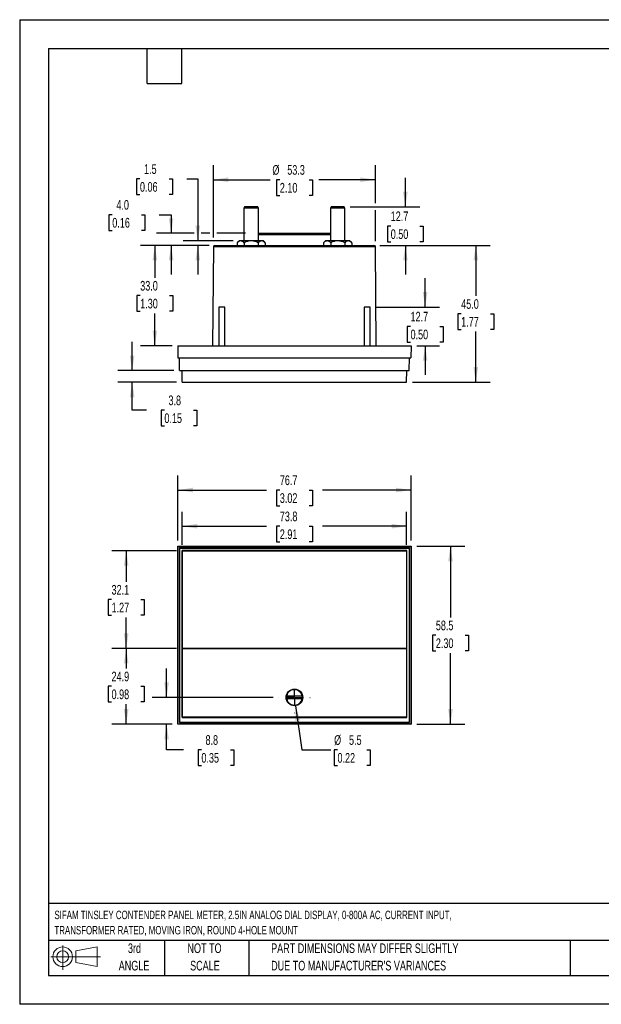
# Model space of a CAD drawing. Header units: millimetres. Extents: x 0 to 419, y 0 to 324.
# Tile 1 of 3: x 0 to 191, y 0 to 324. Entities that reach past the tile are written whole.
import ezdxf

# ---------------------------------------------------------------- set-up
doc = ezdxf.new("R2010")
doc.units = ezdxf.units.MM
doc.header["$LTSCALE"] = 1.5
doc.linetypes.add('CENTERX2', pattern=[20.32, 12.7, -2.54, 2.54, -2.54])
doc.layers.add('CENTER', color=40, linetype='CENTERX2')
doc.layers.add('SLD-DEFPOINTS', color=7, linetype='Continuous')
doc.layers.add('DIMENSIONS', color=140, linetype='Continuous', lineweight=25)
doc.layers.add('TEXT', color=140, linetype='Continuous', lineweight=25)
doc.styles.add('SLDTEXTSTYLE0', font='TXT', dxfattribs={"width": 0.7})
doc.dimstyles.new('SLDDIMSTYLE0', dxfattribs={"dimtxt": 3.237012, "dimasz": 4.953, "dimexe": 0, "dimexo": 0.0625, "dimgap": 0.809253, "dimtad": 0, "dimtih": 1, "dimtoh": 1, "dimrnd": 1e-09, "dimzin": 12, "dimdsep": 46, "dimtxsty": 'SLDTEXTSTYLE0', "dimsah": 1, "dimcen": 0.09, "dimadec": 0, "dimazin": 3, "dimtfac": 1, "dimtofl": 0, "dimtmove": 0, "dimatfit": 3, "dimfxl": 0, "dimfrac": 2, "dimtolj": 1, "dimtzin": 12, "dimarcsym": 0})
doc.dimstyles.new('SLDDIMSTYLE1', dxfattribs={"dimtxt": 3.237012, "dimasz": 4.953, "dimexe": 0, "dimexo": 0.0625, "dimgap": 0.809253, "dimtad": 0, "dimtih": 1, "dimtoh": 1, "dimrnd": 1e-09, "dimzin": 12, "dimdsep": 46, "dimtxsty": 'SLDTEXTSTYLE0', "dimsah": 1, "dimcen": 0, "dimadec": 0, "dimazin": 3, "dimtfac": 1, "dimtofl": 0, "dimtmove": 0, "dimatfit": 3, "dimfxl": 0, "dimfrac": 2, "dimtolj": 1, "dimtzin": 12, "dimarcsym": 0})
doc.dimstyles.new('SLDDIMSTYLE2', dxfattribs={"dimtxt": 3.237012, "dimasz": 4.953, "dimexe": 0, "dimexo": 0.0625, "dimgap": 0.809253, "dimtad": 0, "dimtih": 1, "dimtoh": 1, "dimrnd": 1e-09, "dimzin": 12, "dimdsep": 46, "dimtxsty": 'SLDTEXTSTYLE0', "dimsah": 1, "dimcen": 0.09, "dimadec": 0, "dimazin": 3, "dimtfac": 1, "dimtmove": 0, "dimatfit": 0, "dimfxl": 0, "dimfrac": 2, "dimtolj": 1, "dimtzin": 12, "dimarcsym": 0})
doc.dimstyles.new('SLDDIMSTYLE3', dxfattribs={"dimtxt": 3.237012, "dimasz": 4.953, "dimexe": 0, "dimexo": 0.0625, "dimgap": 0.809253, "dimtad": 0, "dimtih": 1, "dimtoh": 1, "dimrnd": 1e-09, "dimzin": 4, "dimdsep": 46, "dimtxsty": 'SLDTEXTSTYLE0', "dimsah": 1, "dimcen": 0.09, "dimadec": 0, "dimazin": 1, "dimtfac": 1, "dimtofl": 0, "dimtmove": 0, "dimatfit": 3, "dimfxl": 0, "dimfrac": 2, "dimtolj": 1, "dimtzin": 12, "dimarcsym": 0})
doc.dimstyles.new('SLDDIMSTYLE4', dxfattribs={"dimtxt": 3.237012, "dimasz": 4.953, "dimexe": 0, "dimexo": 0.0625, "dimgap": 0.809253, "dimtad": 0, "dimtih": 1, "dimtoh": 1, "dimrnd": 1e-09, "dimzin": 4, "dimdsep": 46, "dimtxsty": 'SLDTEXTSTYLE0', "dimsah": 1, "dimcen": 0.09, "dimadec": 0, "dimazin": 1, "dimtfac": 1, "dimtmove": 0, "dimatfit": 0, "dimfxl": 0, "dimfrac": 2, "dimtolj": 1, "dimtzin": 12, "dimarcsym": 0})

# ---------------------------------------------------------------- blocks, each defined once
blk = doc.blocks.new('Block11')
at = {"color": 7, "linetype": 'Continuous', "lineweight": 18}
for p, q in [((3.88, 7.97), (3.88, 0)), ((8.22, 6.25), (15.26, 7.55)), ((15.26, 7.55), (15.26, 1.1)), ((0, 4.32), (16.31, 4.32)), ((8.22, 2.39), (8.22, 6.25)), ((8.22, 2.39), (15.26, 1.1))]:
    blk.add_line(p, q, dxfattribs=at)
for radius in [3.23, 1.93]:
    blk.add_circle((3.88, 4.32), radius, dxfattribs=at)
blk = doc.blocks.new('Block12')
at = {"layer": 'SLD-DEFPOINTS'}
blk.add_blockref('Block11', (0, 0), dxfattribs=at)
blk = doc.blocks.new('SW_NOTE_0')
at = {"layer": 'TEXT', "color": 0, "linetype": 'CENTERX2', "lineweight": 18, "char_height": 2.775, "attachment_point": 1, "style": 'SLDTEXTSTYLE0'}
for s, insert in [('SIFAM TINSLEY CONTENDER PANEL METER, 2.5IN ANALOG DIAL DISPLAY, 0-800A AC, CURRENT INPUT,', (0, 3.58)), ('TRANSFORMER RATED, MOVING IRON, ROUND 4-HOLE MOUNT', (0, -1.45))]:
    blk.add_mtext(s, dxfattribs=dict(at, insert=insert))
blk = doc.blocks.new('SW_NOTE_0_3')
at = {"layer": 'TEXT', "color": 0, "linetype": 'CENTERX2', "lineweight": 18, "char_height": 3.175, "attachment_point": 1, "style": 'SLDTEXTSTYLE0'}
for s, insert in [('PART DIMENSIONS MAY DIFFER SLIGHTLY', (0, 4.09)), ("DUE TO MANUFACTURER'S VARIANCES", (0, -1.64))]:
    blk.add_mtext(s, dxfattribs=dict(at, insert=insert))
blk = doc.blocks.new('SW_NOTE_0_4')
at = {"layer": 'TEXT', "color": 0, "linetype": 'CENTERX2', "lineweight": 18, "char_height": 3.175, "attachment_point": 2, "style": 'SLDTEXTSTYLE0'}
for s, insert in [('NOT TO', (7.89, 4.09)), ('SCALE', (8.03, -1.64))]:
    blk.add_mtext(s, dxfattribs=dict(at, insert=insert))
blk = doc.blocks.new('SW_NOTE_0_5')
at = {"layer": 'TEXT', "color": 0, "linetype": 'CENTERX2', "lineweight": 18, "char_height": 3.175, "attachment_point": 2, "style": 'SLDTEXTSTYLE0'}
for s, insert in [('3rd', (3.47, 4.09)), ('ANGLE', (3.33, -1.64))]:
    blk.add_mtext(s, dxfattribs=dict(at, insert=insert))
blk = doc.blocks.new('_D')
at = {"layer": 'DIMENSIONS'}
for p, q in [((130.6, 150.65), (146.41, 150.65)), ((141.65, 150.65), (141.65, 127.27)), ((136.84, 121.4), (135.75, 121.4)), ((135.75, 121.4), (135.75, 116.26)), ((146.46, 121.4), (147.54, 121.4)), ((147.54, 121.4), (147.54, 116.26)), ((135.75, 116.26), (136.84, 116.26)), ((141.65, 92.15), (141.65, 115.53)), ((147.54, 116.26), (146.46, 116.26)), ((130.6, 92.15), (146.41, 92.15))]:
    blk.add_line(p, q, dxfattribs=at)
for points in [[(141.65, 150.65), (140.89, 145.7), (142.41, 145.7)], [(141.65, 92.15), (142.41, 97.11), (140.89, 97.11)]]:
    blk.add_solid(points, dxfattribs=at)
at = {"layer": 'DIMENSIONS', "char_height": 3.175, "attachment_point": 1, "style": 'SLDTEXTSTYLE0'}
for s, insert in [('58.5', (136.84, 126.22)), ('2.30', (136.84, 120.35))]:
    blk.add_mtext(s, dxfattribs=dict(at, insert=insert))
blk = doc.blocks.new('_D_1')
at = {"layer": 'DIMENSIONS'}
for p, q in [((51.99, 152.56), (51.99, 173.91)), ((128.69, 152.56), (128.69, 173.91)), ((51.99, 169.15), (81.15, 169.15)), ((85.53, 169.15), (84.44, 169.15)), ((84.44, 169.15), (84.44, 164)), ((95.15, 169.15), (96.24, 169.15)), ((96.24, 169.15), (96.24, 164)), ((128.69, 169.15), (99.54, 169.15)), ((84.44, 164), (85.53, 164)), ((96.24, 164), (95.15, 164))]:
    blk.add_line(p, q, dxfattribs=at)
for points in [[(51.99, 169.15), (56.94, 168.39), (56.94, 169.91)], [(128.69, 169.15), (123.74, 169.91), (123.74, 168.39)]]:
    blk.add_solid(points, dxfattribs=at)
at = {"layer": 'DIMENSIONS', "char_height": 3.175, "attachment_point": 1, "style": 'SLDTEXTSTYLE0'}
for s, insert in [('76.7', (85.53, 173.97)), ('3.02', (85.53, 168.1))]:
    blk.add_mtext(s, dxfattribs=dict(at, insert=insert))
blk = doc.blocks.new('_D_2')
at = {"layer": 'DIMENSIONS'}
for p, q in [((51.54, 117.06), (30.26, 117.06)), ((35.02, 117.06), (35.02, 110.47)), ((30.21, 104.6), (29.12, 104.6)), ((29.12, 104.6), (29.12, 99.46)), ((39.83, 104.6), (40.92, 104.6)), ((40.92, 104.6), (40.92, 99.46)), ((29.12, 99.46), (30.21, 99.46)), ((35.02, 92.15), (35.02, 98.74)), ((40.92, 99.46), (39.83, 99.46)), ((50.09, 92.15), (30.26, 92.15))]:
    blk.add_line(p, q, dxfattribs=at)
for points in [[(35.02, 117.06), (34.26, 112.1), (35.78, 112.1)], [(35.02, 92.15), (35.78, 97.11), (34.26, 97.11)]]:
    blk.add_solid(points, dxfattribs=at)
at = {"layer": 'DIMENSIONS', "char_height": 3.175, "attachment_point": 1, "style": 'SLDTEXTSTYLE0'}
for s, insert in [('24.9', (30.21, 109.42)), ('0.98', (30.21, 103.55))]:
    blk.add_mtext(s, dxfattribs=dict(at, insert=insert))
blk = doc.blocks.new('_D_3')
at = {"layer": 'DIMENSIONS'}
for p, q in [((51.54, 149.2), (30.26, 149.2)), ((35.02, 149.2), (35.02, 139)), ((30.21, 133.13), (29.12, 133.13)), ((29.12, 133.13), (29.12, 127.98)), ((39.83, 133.13), (40.92, 133.13)), ((40.92, 133.13), (40.92, 127.98)), ((29.12, 127.98), (30.21, 127.98)), ((35.02, 117.06), (35.02, 127.26)), ((40.92, 127.98), (39.83, 127.98)), ((51.54, 117.06), (30.26, 117.06))]:
    blk.add_line(p, q, dxfattribs=at)
for points in [[(35.02, 149.2), (34.26, 144.24), (35.78, 144.24)], [(35.02, 117.06), (35.78, 122.01), (34.26, 122.01)]]:
    blk.add_solid(points, dxfattribs=at)
at = {"layer": 'DIMENSIONS', "char_height": 3.175, "attachment_point": 1, "style": 'SLDTEXTSTYLE0'}
for s, insert in [('32.1', (30.21, 137.94)), ('1.27', (30.21, 132.08))]:
    blk.add_mtext(s, dxfattribs=dict(at, insert=insert))
blk = doc.blocks.new('_D_4')
at = {"layer": 'DIMENSIONS'}
for p, q in [((53.45, 151.1), (53.45, 162.02)), ((127.24, 151.1), (127.24, 162.02)), ((53.45, 157.26), (81.15, 157.26)), ((85.53, 157.26), (84.44, 157.26)), ((84.44, 157.26), (84.44, 152.11)), ((95.15, 157.26), (96.24, 157.26)), ((96.24, 157.26), (96.24, 152.11)), ((127.24, 157.26), (99.54, 157.26)), ((84.44, 152.11), (85.53, 152.11)), ((96.24, 152.11), (95.15, 152.11))]:
    blk.add_line(p, q, dxfattribs=at)
for points in [[(53.45, 157.26), (58.4, 156.49), (58.4, 158.02)], [(127.24, 157.26), (122.28, 158.02), (122.28, 156.49)]]:
    blk.add_solid(points, dxfattribs=at)
at = {"layer": 'DIMENSIONS', "char_height": 3.175, "attachment_point": 1, "style": 'SLDTEXTSTYLE0'}
for s, insert in [('73.8', (85.53, 162.07)), ('2.91', (85.53, 156.2))]:
    blk.add_mtext(s, dxfattribs=dict(at, insert=insert))
blk = doc.blocks.new('_D_5')
at = {"layer": 'DIMENSIONS'}
for p, q in [((90.73, 98.23), (92.8, 83.7)), ((92.8, 83.7), (102.32, 83.7)), ((104.5, 83.7), (103.41, 83.7)), ((103.41, 83.7), (103.41, 78.56)), ((114.11, 83.7), (115.2, 83.7)), ((115.2, 83.7), (115.2, 78.56)), ((103.41, 78.56), (104.5, 78.56)), ((115.2, 78.56), (114.11, 78.56))]:
    blk.add_line(p, q, dxfattribs=at)
blk.add_solid([(90.73, 98.23), (90.67, 93.22), (92.18, 93.43)], dxfattribs=at)
at = {"layer": 'DIMENSIONS', "char_height": 3.175, "attachment_point": 1, "style": 'SLDTEXTSTYLE0'}
for s, insert in [('%%c', (103.4, 88.52)), ('5.5', (108.29, 88.52)), ('0.22', (104.5, 82.65))]:
    blk.add_mtext(s, dxfattribs=dict(at, insert=insert))
blk = doc.blocks.new('_D_6')
at = {"layer": 'DIMENSIONS'}
for p, q in [((48.3, 100.95), (48.3, 110.48)), ((83.3, 100.95), (43.54, 100.95)), ((50.09, 92.15), (43.54, 92.15)), ((48.3, 83.7), (48.3, 92.15)), ((53.91, 83.7), (48.3, 83.7)), ((59.75, 83.7), (58.66, 83.7)), ((58.66, 83.7), (58.66, 78.56)), ((69.37, 83.7), (70.46, 83.7)), ((70.46, 83.7), (70.46, 78.56)), ((58.66, 78.56), (59.75, 78.56)), ((70.46, 78.56), (69.37, 78.56))]:
    blk.add_line(p, q, dxfattribs=at)
for points in [[(48.3, 100.95), (49.06, 105.91), (47.54, 105.91)], [(48.3, 92.15), (47.54, 87.2), (49.06, 87.2)]]:
    blk.add_solid(points, dxfattribs=at)
at = {"layer": 'DIMENSIONS', "char_height": 3.175, "attachment_point": 1, "style": 'SLDTEXTSTYLE0'}
for s, insert in [('8.8', (61.1, 88.52)), ('0.35', (59.75, 82.65))]:
    blk.add_mtext(s, dxfattribs=dict(at, insert=insert))
blk = doc.blocks.new('SW_CENTERMARKSYMBOL_0')
at = {"layer": 'CENTER', "color": 0}
for p, q in [((0, 5.08), (0, 5.14)), ((-5.08, 0), (-5.14, 0)), ((0, 0), (-2.54, 0)), ((0, 0), (0, 2.54)), ((0, 0), (0, -2.54)), ((0, 0), (2.54, 0)), ((5.08, 0), (5.14, 0)), ((0, -5.08), (0, -5.14))]:
    blk.add_line(p, q, dxfattribs=at)
blk = doc.blocks.new('_D_7')
at = {"layer": 'DIMENSIONS'}
for p, q in [((39.55, 271.49), (38.46, 271.49)), ((38.46, 271.49), (38.46, 266.34)), ((49.17, 271.49), (50.25, 271.49)), ((50.25, 271.49), (50.25, 266.34)), ((55, 271.49), (58.56, 271.49)), ((58.56, 271.49), (58.56, 251.11)), ((38.46, 266.34), (39.55, 266.34)), ((50.25, 266.34), (49.17, 266.34)), ((70.21, 251.11), (53.8, 251.11)), ((62.3, 249.61), (53.8, 249.61)), ((58.56, 249.61), (58.56, 240.09))]:
    blk.add_line(p, q, dxfattribs=at)
for points in [[(58.56, 251.11), (59.32, 256.07), (57.8, 256.07)], [(58.56, 249.61), (57.8, 244.66), (59.32, 244.66)]]:
    blk.add_solid(points, dxfattribs=at)
at = {"layer": 'DIMENSIONS', "char_height": 3.175, "attachment_point": 1, "style": 'SLDTEXTSTYLE0'}
for s, insert in [('1.5', (40.89, 276.31)), ('0.06', (39.55, 270.44))]:
    blk.add_mtext(s, dxfattribs=dict(at, insert=insert))
blk = doc.blocks.new('_D_8')
at = {"layer": 'DIMENSIONS'}
for p, q in [((118.39, 249.61), (154.74, 249.61)), ((149.97, 249.61), (149.97, 232.98)), ((145.17, 227.11), (144.08, 227.11)), ((144.08, 227.11), (144.08, 221.97)), ((154.78, 227.11), (155.87, 227.11)), ((155.87, 227.11), (155.87, 221.97)), ((144.08, 221.97), (145.17, 221.97)), ((149.97, 204.61), (149.97, 221.25)), ((155.87, 221.97), (154.78, 221.97)), ((129.14, 204.61), (154.74, 204.61))]:
    blk.add_line(p, q, dxfattribs=at)
for points in [[(149.97, 249.61), (149.21, 244.66), (150.74, 244.66)], [(149.97, 204.61), (150.74, 209.57), (149.21, 209.57)]]:
    blk.add_solid(points, dxfattribs=at)
at = {"layer": 'DIMENSIONS', "char_height": 3.175, "attachment_point": 1, "style": 'SLDTEXTSTYLE0'}
for s, insert in [('45.0', (145.17, 231.93)), ('1.77', (145.17, 226.06))]:
    blk.add_mtext(s, dxfattribs=dict(at, insert=insert))
blk = doc.blocks.new('_D_9')
at = {"layer": 'DIMENSIONS'}
for p, q in [((62.3, 249.61), (39.68, 249.61)), ((44.44, 249.61), (44.44, 238.98)), ((39.63, 233.11), (38.55, 233.11)), ((38.55, 233.11), (38.55, 227.97)), ((49.25, 233.11), (50.34, 233.11)), ((50.34, 233.11), (50.34, 227.97)), ((38.55, 227.97), (39.63, 227.97)), ((44.44, 216.61), (44.44, 227.25)), ((50.34, 227.97), (49.25, 227.97)), ((50.09, 216.61), (39.68, 216.61))]:
    blk.add_line(p, q, dxfattribs=at)
for points in [[(44.44, 249.61), (43.68, 244.66), (45.2, 244.66)], [(44.44, 216.61), (45.2, 221.57), (43.68, 221.57)]]:
    blk.add_solid(points, dxfattribs=at)
at = {"layer": 'DIMENSIONS', "char_height": 3.175, "attachment_point": 1, "style": 'SLDTEXTSTYLE0'}
for s, insert in [('33.0', (39.63, 237.93)), ('1.30', (39.63, 232.06))]:
    blk.add_mtext(s, dxfattribs=dict(at, insert=insert))
blk = doc.blocks.new('_D_10')
at = {"layer": 'DIMENSIONS'}
for p, q in [((63.7, 252.26), (63.7, 275.98)), ((116.98, 263.46), (116.98, 275.98)), ((63.7, 271.21), (82.36, 271.21)), ((85.53, 271.21), (84.44, 271.21)), ((84.44, 271.21), (84.44, 266.07)), ((95.15, 271.21), (96.24, 271.21)), ((96.24, 271.21), (96.24, 266.07)), ((116.98, 271.21), (98.32, 271.21)), ((84.44, 266.07), (85.53, 266.07)), ((96.24, 266.07), (95.15, 266.07)), ((116.98, 251.02), (116.98, 261.17))]:
    blk.add_line(p, q, dxfattribs=at)
for points in [[(63.7, 271.21), (68.65, 270.45), (68.65, 271.98)], [(116.98, 271.21), (112.03, 271.98), (112.03, 270.45)]]:
    blk.add_solid(points, dxfattribs=at)
at = {"layer": 'DIMENSIONS', "char_height": 3.175, "attachment_point": 1, "style": 'SLDTEXTSTYLE0'}
for s, insert in [('%%c', (83.09, 276.03)), ('53.3', (87.98, 276.03)), ('2.10', (85.53, 270.16))]:
    blk.add_mtext(s, dxfattribs=dict(at, insert=insert))
blk = doc.blocks.new('_D_11')
at = {"layer": 'DIMENSIONS'}
for p, q in [((126.81, 262.31), (126.81, 271.84)), ((108.62, 262.31), (131.57, 262.31)), ((122, 255.96), (120.91, 255.96)), ((120.91, 255.96), (120.91, 250.82)), ((131.62, 255.96), (132.71, 255.96)), ((132.71, 255.96), (132.71, 250.82)), ((118.39, 249.61), (131.57, 249.61)), ((120.91, 250.82), (122, 250.82)), ((126.81, 249.61), (126.81, 240.09)), ((132.71, 250.82), (131.62, 250.82))]:
    blk.add_line(p, q, dxfattribs=at)
for points in [[(126.81, 262.31), (127.57, 267.27), (126.05, 267.27)], [(126.81, 249.61), (126.05, 244.66), (127.57, 244.66)]]:
    blk.add_solid(points, dxfattribs=at)
at = {"layer": 'DIMENSIONS', "char_height": 3.175, "attachment_point": 1, "style": 'SLDTEXTSTYLE0'}
for s, insert in [('12.7', (122, 260.78)), ('0.50', (122, 254.91))]:
    blk.add_mtext(s, dxfattribs=dict(at, insert=insert))
blk = doc.blocks.new('_D_12')
at = {"layer": 'DIMENSIONS'}
for p, q in [((133.33, 229.31), (133.33, 238.84)), ((117.12, 229.31), (138.09, 229.31)), ((128.52, 222.96), (127.43, 222.96)), ((127.43, 222.96), (127.43, 217.82)), ((138.14, 222.96), (139.22, 222.96)), ((139.22, 222.96), (139.22, 217.82)), ((127.43, 217.82), (128.52, 217.82)), ((139.22, 217.82), (138.14, 217.82)), ((130.6, 216.61), (138.09, 216.61)), ((133.33, 216.61), (133.33, 207.09))]:
    blk.add_line(p, q, dxfattribs=at)
for points in [[(133.33, 229.31), (134.09, 234.27), (132.57, 234.27)], [(133.33, 216.61), (132.57, 211.66), (134.09, 211.66)]]:
    blk.add_solid(points, dxfattribs=at)
at = {"layer": 'DIMENSIONS', "char_height": 3.175, "attachment_point": 1, "style": 'SLDTEXTSTYLE0'}
for s, insert in [('12.7', (128.52, 227.78)), ('0.50', (128.52, 221.91))]:
    blk.add_mtext(s, dxfattribs=dict(at, insert=insert))
blk = doc.blocks.new('_D_13')
at = {"layer": 'DIMENSIONS'}
for p, q in [((36.99, 208.42), (36.99, 217.95)), ((50.66, 208.42), (32.23, 208.42)), ((51.54, 204.61), (32.23, 204.61)), ((36.99, 195.42), (36.99, 204.61)), ((41.74, 195.42), (36.99, 195.42)), ((47.58, 195.42), (46.49, 195.42)), ((46.49, 195.42), (46.49, 190.28)), ((57.2, 195.42), (58.28, 195.42)), ((58.28, 195.42), (58.28, 190.28)), ((46.49, 190.28), (47.58, 190.28)), ((58.28, 190.28), (57.2, 190.28))]:
    blk.add_line(p, q, dxfattribs=at)
for points in [[(36.99, 208.42), (37.75, 213.38), (36.23, 213.38)], [(36.99, 204.61), (36.23, 199.66), (37.75, 199.66)]]:
    blk.add_solid(points, dxfattribs=at)
at = {"layer": 'DIMENSIONS', "char_height": 3.175, "attachment_point": 1, "style": 'SLDTEXTSTYLE0'}
for s, insert in [('3.8', (48.92, 200.24)), ('0.15', (47.58, 194.37))]:
    blk.add_mtext(s, dxfattribs=dict(at, insert=insert))
blk = doc.blocks.new('_D_14')
at = {"layer": 'DIMENSIONS'}
for p, q in [((30.45, 259.71), (29.36, 259.71)), ((29.36, 259.71), (29.36, 254.56)), ((40.07, 259.71), (41.15, 259.71)), ((41.15, 259.71), (41.15, 254.56)), ((45.9, 259.71), (49.8, 259.71)), ((49.8, 259.71), (49.8, 253.61)), ((29.36, 254.56), (30.45, 254.56)), ((41.15, 254.56), (40.07, 254.56)), ((57.42, 253.61), (45.04, 253.61)), ((62.56, 253.61), (59.7, 253.61)), ((74.27, 253.61), (64.84, 253.61)), ((62.3, 249.61), (45.04, 249.61)), ((49.8, 249.61), (49.8, 240.09))]:
    blk.add_line(p, q, dxfattribs=at)
for points in [[(49.8, 253.61), (50.56, 258.57), (49.04, 258.57)], [(49.8, 249.61), (49.04, 244.66), (50.56, 244.66)]]:
    blk.add_solid(points, dxfattribs=at)
at = {"layer": 'DIMENSIONS', "char_height": 3.175, "attachment_point": 1, "style": 'SLDTEXTSTYLE0'}
for s, insert in [('4.0', (31.8, 264.53)), ('0.16', (30.45, 258.66))]:
    blk.add_mtext(s, dxfattribs=dict(at, insert=insert))

msp = doc.modelspace()

# ---------------------------------------------------------------- linework, layer by layer
at = {"color": 7, "linetype": 'Continuous'}
for p, q in [((0.004, 323.854), (0.004, 0.004)), ((0.004, 323.854), (419.104, 323.854)), ((419.104, 0.004), (0.004, 0.004))]:
    msp.add_line(p, q, dxfattribs=at)
for p, q in [((73.967, 262.315), (73.717, 261.882)), ((73.717, 261.882), (73.717, 251.115)), ((78.517, 261.882), (73.717, 261.882)), ((78.267, 262.315), (73.967, 262.315)), ((78.517, 261.882), (78.267, 262.315)), ((78.517, 251.115), (78.517, 261.882)), ((102.415, 262.315), (102.165, 261.882)), ((102.165, 261.882), (102.165, 251.115)), ((106.965, 261.882), (102.165, 261.882)), ((106.715, 262.315), (102.415, 262.315)), ((106.965, 261.882), (106.715, 262.315)), ((106.965, 251.115), (106.965, 261.882)), ((78.517, 253.615), (102.165, 253.615)), ((102.165, 253.119), (78.517, 253.119)), ((64.202, 249.615), (116.48, 249.615)), ((72.117, 251.115), (71.498, 250.496)), ((71.498, 250.496), (71.498, 249.615)), ((72.653, 251.115), (72.117, 251.115)), ((76.117, 251.115), (72.653, 251.115)), ((73.808, 250.496), (73.808, 249.615)), ((79.581, 251.115), (76.117, 251.115)), ((78.427, 250.496), (78.427, 249.615)), ((80.117, 251.115), (79.581, 251.115)), ((80.736, 250.496), (80.117, 251.115)), ((80.736, 250.496), (80.736, 249.615)), ((100.565, 251.115), (99.946, 250.496)), ((99.946, 250.496), (99.946, 249.615)), ((101.101, 251.115), (100.565, 251.115)), ((104.565, 251.115), (101.101, 251.115)), ((102.256, 250.496), (102.256, 249.615)), ((108.029, 251.115), (104.565, 251.115)), ((106.875, 250.496), (106.875, 249.615)), ((108.565, 251.115), (108.029, 251.115)), ((109.184, 250.496), (108.565, 251.115)), ((109.184, 250.496), (109.184, 249.615)), ((63.701, 249.119), (63.417, 216.615)), ((116.981, 249.119), (63.701, 249.119)), ((117.265, 216.615), (116.981, 249.119)), ((65.465, 229.315), (65.465, 216.615)), ((67.389, 229.315), (65.465, 229.315)), ((67.465, 229.315), (67.389, 229.315)), ((67.465, 216.615), (67.465, 229.315)), ((113.217, 229.315), (113.217, 216.615)), ((115.141, 229.315), (113.217, 229.315)), ((115.217, 229.315), (115.141, 229.315)), ((115.217, 216.615), (115.217, 229.315)), ((51.991, 216.615), (128.691, 216.615)), ((51.991, 216.615), (52.026, 212.615)), ((128.691, 216.615), (128.656, 212.615)), ((52.026, 212.615), (128.656, 212.615)), ((52.563, 208.425), (52.526, 212.615)), ((128.12, 208.425), (128.156, 212.615)), ((52.563, 208.425), (128.12, 208.425)), ((53.446, 204.615), (53.413, 208.425)), ((127.236, 204.615), (127.27, 208.425)), ((53.446, 204.615), (127.236, 204.615)), ((51.991, 150.652), (52.026, 150.618)), ((51.991, 92.152), (51.991, 150.652)), ((51.991, 150.652), (128.691, 150.652)), ((52.026, 92.187), (52.026, 150.618)), ((52.026, 150.618), (128.656, 150.618)), ((52.526, 150.118), (52.526, 92.687)), ((52.563, 150.081), (52.526, 150.118)), ((128.156, 150.118), (52.526, 150.118)), ((52.563, 92.724), (52.563, 150.081)), ((52.563, 150.081), (128.12, 150.081)), ((53.413, 149.231), (53.413, 94.374)), ((53.446, 149.198), (53.413, 149.231)), ((127.27, 149.231), (53.413, 149.231)), ((53.446, 117.057), (53.446, 149.198)), ((53.446, 149.198), (127.236, 149.198)), ((127.236, 149.198), (127.27, 149.231)), ((127.236, 149.198), (127.236, 117.057)), ((127.27, 94.374), (127.27, 149.231)), ((128.12, 150.081), (128.156, 150.118)), ((128.12, 150.081), (128.12, 92.724)), ((128.156, 92.687), (128.156, 150.118)), ((128.691, 150.652), (128.656, 150.618)), ((128.656, 150.618), (128.656, 92.187)), ((128.691, 150.652), (128.691, 92.152)), ((53.446, 117.057), (53.441, 117.053)), ((127.241, 117.053), (53.441, 117.053)), ((53.441, 94.403), (53.441, 117.053)), ((53.446, 117.057), (127.236, 117.057)), ((127.241, 117.053), (127.236, 117.057)), ((127.241, 117.053), (127.241, 94.403)), ((87.79, 101.452), (92.893, 101.452)), ((92.893, 100.452), (87.79, 100.452)), ((53.441, 94.403), (53.413, 94.374)), ((53.413, 94.374), (127.27, 94.374)), ((127.241, 94.403), (53.441, 94.403)), ((127.27, 94.374), (127.241, 94.403)), ((51.991, 92.152), (52.026, 92.187)), ((128.691, 92.152), (51.991, 92.152)), ((128.656, 92.187), (52.026, 92.187)), ((52.563, 92.724), (52.526, 92.687)), ((52.526, 92.687), (128.156, 92.687)), ((128.12, 92.724), (52.563, 92.724)), ((128.156, 92.687), (128.12, 92.724)), ((128.656, 92.187), (128.691, 92.152))]:
    msp.add_line(p, q)
for radius in [2.75, 2.65]:
    msp.add_circle((90.341, 100.952), radius)
for centre, radius, start, end in [((64.201, 249.115), 0.5, 90, 179.5), ((72.774, 249.502), 1.617, 94.28589, 142.08768), ((72.493, 249.429), 1.694, 39.05892, 84.56751), ((76.214, 246.135), 4.98, 91.11204, 118.88796), ((75.989, 246.017), 5.099, 61.4414, 88.5586), ((79.702, 249.502), 1.617, 94.28589, 142.08768), ((79.421, 249.429), 1.694, 39.05892, 84.56751), ((101.222, 249.502), 1.617, 94.28589, 142.08768), ((100.941, 249.429), 1.694, 39.05892, 84.56751), ((104.662, 246.135), 4.98, 91.11204, 118.88796), ((104.437, 246.017), 5.099, 61.4414, 88.5586), ((108.15, 249.502), 1.617, 94.28589, 142.08768), ((107.869, 249.429), 1.694, 39.05892, 84.56751), ((116.481, 249.115), 0.5, 0.5, 90), ((90.341, 100.952), 2.6, 168.91251, 191.08749), ((90.341, 100.952), 2.6, 11.08749, 168.91251), ((90.341, 100.952), 2.6, 191.08749, 348.91251), ((90.341, 100.952), 2.6, 348.91251, 11.08749)]:
    msp.add_arc(centre, radius, start, end)
at = {"layer": 'TEXT'}
for p, q in [((9.525, 314.325), (409.575, 314.325)), ((9.525, 314.325), (9.525, 9.525)), ((41.91, 302.895), (41.91, 314.325)), ((53.34, 302.895), (53.34, 314.325)), ((41.91, 302.895), (53.34, 302.895)), ((409.575, 33.189), (9.525, 33.189)), ((409.575, 20.955), (9.525, 20.955)), ((47.625, 20.955), (47.625, 9.525)), ((75.317, 20.955), (75.317, 9.525)), ((180.97, 20.955), (180.97, 9.525)), ((9.525, 9.525), (409.575, 9.525))]:
    msp.add_line(p, q, dxfattribs=at)

# ---------------------------------------------------------------- block references
at = {"layer": 'CENTER'}
msp.add_blockref('SW_CENTERMARKSYMBOL_0', (90.341, 100.952), dxfattribs=at)
at = {"layer": 'SLD-DEFPOINTS'}
msp.add_blockref('Block12', (10.257, 11.331), dxfattribs=at)
at = {"layer": 'TEXT', "linetype": 'CENTERX2', "lineweight": 18}
for name, p in [('SW_NOTE_0', (11.42, 27.217)), ('SW_NOTE_0_5', (34.271, 15.953)), ('SW_NOTE_0_4', (52.886, 15.953)), ('SW_NOTE_0_3', (82.679, 15.953))]:
    msp.add_blockref(name, p, dxfattribs=at)

# ---------------------------------------------------------------- dimensions: what is measured, and where the dimension line sits
at = {"layer": 'DIMENSIONS'}
for base, p1, p2, dimstyle, picture, middle in [((58.559, 249.615), (72.117, 251.115), (64.201, 249.615), 'SLDDIMSTYLE2', '_D_7', (58.559, 271.488)), ((126.809, 249.615), (106.715, 262.315), (116.481, 249.615), 'SLDDIMSTYLE2', '_D_11', (126.809, 255.965)), ((49.798, 249.615), (76.172, 253.615), (64.201, 249.615), 'SLDDIMSTYLE4', '_D_14', (49.798, 259.709)), ((44.443, 216.615), (64.201, 249.615), (51.991, 216.615), 'SLDDIMSTYLE3', '_D_9', (44.443, 233.115)), ((149.975, 204.615), (116.481, 249.615), (127.236, 204.615), 'SLDDIMSTYLE3', '_D_8', (149.975, 227.115)), ((133.328, 216.615), (115.217, 229.315), (128.691, 216.615), 'SLDDIMSTYLE2', '_D_12', (133.328, 222.965)), ((36.991, 204.615), (52.563, 208.425), (53.446, 204.615), 'SLDDIMSTYLE2', '_D_13', (36.991, 195.421)), ((35.021, 117.057), (53.446, 149.198), (53.446, 117.057), 'SLDDIMSTYLE0', '_D_3', (35.021, 133.127)), ((141.648, 92.152), (128.691, 150.652), (128.691, 92.152), 'SLDDIMSTYLE0', '_D', (141.648, 121.402)), ((35.0213, 92.1525), (53.4459, 117.0572), (51.9911, 92.1525), 'SLDDIMSTYLE0', '_D_2', (35.0213, 104.6048)), ((48.302, 92.152), (85.201, 100.952), (51.991, 92.152), 'SLDDIMSTYLE2', '_D_6', (48.302, 83.7))]:
    dim = msp.add_linear_dim(base=base, p1=p1, p2=p2, angle=90, dimstyle=dimstyle, dxfattribs=at)
    dim.commit()
    dim.dimension.update_dxf_attribs({"geometry": picture, "text_midpoint": middle, "dimtype": 160})
dim = msp.add_linear_dim(base=(63.701, 271.214), p1=(116.981, 249.119), p2=(63.701, 249.119), text='%%c<>', dimstyle='SLDDIMSTYLE0', dxfattribs=at)
dim.commit()
dim.dimension.update_dxf_attribs({"geometry": '_D_10', "text_midpoint": (90.341, 271.214), "dimtype": 160})
for base, p1, p2, picture, middle in [((51.991, 169.148), (128.691, 150.652), (51.991, 150.652), '_D_1', (90.341, 169.148)), ((127.236, 157.256), (53.446, 149.198), (127.236, 149.198), '_D_4', (90.341, 157.256))]:
    dim = msp.add_linear_dim(base=base, p1=p1, p2=p2, dimstyle='SLDDIMSTYLE0', dxfattribs=at)
    dim.commit()
    dim.dimension.update_dxf_attribs({"geometry": picture, "text_midpoint": middle, "dimtype": 160})
dim = msp.add_diameter_dim_2p(p1=(89.954, 103.675), p2=(90.729, 98.23), dimstyle='SLDDIMSTYLE1', dxfattribs=at)
dim.commit()
dim.dimension.update_dxf_attribs({"geometry": '_D_5', "text_midpoint": (109.305, 83.7), "dimtype": 163})

doc.saveas('drawing.dxf')
